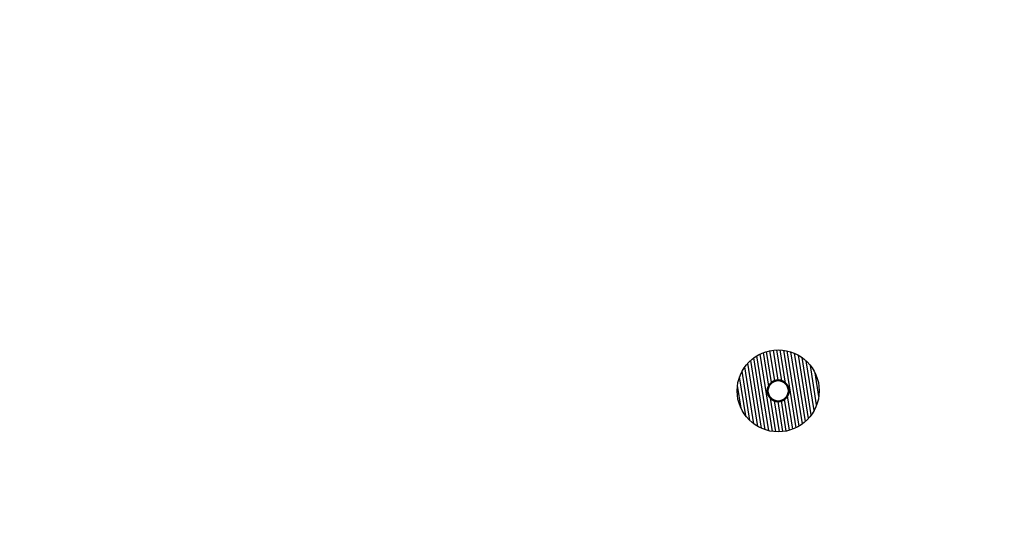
# Model space of a CAD drawing. Header units: millimetres. Extents: x -662 to 662, y -662 to 662.
# Tile 21 of 23: x 34 to 322, y 311 to 461. Entities that reach past the tile are written whole.
import ezdxf

# ---------------------------------------------------------------- set-up
doc = ezdxf.new("R2010")
doc.units = ezdxf.units.MM
for name, color, linetype, true_color in [('SkLO BORDER OF DRILLING AREA', 7, 'Continuous', 0x007f00), ('SkLO CANOPY OUTLINE', 7, 'Continuous', 0x7d26cd), ('SkLO MOUNTING HOLES', 7, 'Continuous', 0x7d26cd), ('SkLO NO DRILLING AREA', 7, 'Continuous', 0xc80000)]:
    doc.layers.add(name, color=color, linetype=linetype, true_color=true_color)

msp = doc.modelspace()

# ---------------------------------------------------------------- hatches: boundary and pattern name
at = {"layer": 'SkLO NO DRILLING AREA', "extrusion": (1.66533e-16, 0, -1)}
h = msp.add_hatch(dxfattribs=at)
h.set_pattern_fill('Hatch1', color=256, scale=8, angle=261, style=0, pattern_type=2)
h.set_pattern_definition([(261, (-5748.6472, -6825.8725), (0.98768834, -0.15643447), [])])
h.paths.add_polyline_path([(-256.94, 363.86), (-257.07, 363.84), (-257.21, 363.83), (-257.34, 363.81), (-257.47, 363.79), (-257.61, 363.77), (-257.74, 363.75), (-257.87, 363.72), (-258.01, 363.7), (-258.14, 363.67), (-258.28, 363.64), (-258.41, 363.61), (-258.55, 363.58), (-258.68, 363.54), (-258.82, 363.51), (-258.96, 363.47), (-259.09, 363.43), (-259.23, 363.39), (-259.36, 363.35), (-259.5, 363.3), (-259.63, 363.25), (-259.77, 363.21), (-259.91, 363.16), (-260.04, 363.1), (-260.18, 363.05), (-260.31, 363), (-260.45, 362.94), (-260.58, 362.88), (-260.71, 362.82), (-260.85, 362.76), (-260.98, 362.69), (-261.11, 362.63), (-261.25, 362.56), (-261.38, 362.49), (-261.51, 362.42), (-261.64, 362.34), (-261.77, 362.27), (-261.9, 362.19), (-262.03, 362.11), (-262.16, 362.03), (-262.28, 361.95), (-262.41, 361.86), (-262.53, 361.78), (-262.66, 361.69), (-262.78, 361.6), (-262.9, 361.51), (-263.03, 361.42), (-263.15, 361.32), (-263.27, 361.22), (-263.39, 361.13), (-263.5, 361.03), (-263.62, 360.93), (-263.73, 360.82), (-263.85, 360.72), (-263.96, 360.61), (-264.07, 360.51), (-264.18, 360.4), (-264.29, 360.29), (-264.4, 360.17), (-264.5, 360.06), (-264.61, 359.95), (-264.71, 359.83), (-264.81, 359.71), (-264.91, 359.59), (-265.01, 359.47), (-265.11, 359.35), (-265.2, 359.23), (-265.3, 359.11), (-265.39, 358.98), (-265.48, 358.86), (-265.57, 358.73), (-265.66, 358.6), (-265.74, 358.47), (-265.83, 358.34), (-265.91, 358.21), (-265.99, 358.08), (-266.07, 357.94), (-266.14, 357.81), (-266.22, 357.68), (-266.29, 357.54), (-266.36, 357.4), (-266.43, 357.27), (-266.5, 357.13), (-266.56, 356.99), (-266.63, 356.85), (-266.69, 356.71), (-266.75, 356.57), (-266.81, 356.43), (-266.86, 356.29), (-266.92, 356.15), (-266.97, 356.01), (-267.02, 355.86), (-267.07, 355.72), (-267.12, 355.58), (-267.16, 355.44), (-267.2, 355.29), (-267.24, 355.15), (-267.28, 355.01), (-267.32, 354.86), (-267.36, 354.72), (-267.39, 354.57), (-267.42, 354.43), (-267.45, 354.29), (-267.48, 354.14), (-267.51, 354), (-267.53, 353.86), (-267.55, 353.71), (-267.57, 353.57), (-267.59, 353.43), (-267.61, 353.29), (-267.62, 353.14), (-267.64, 353), (-267.65, 352.86), (-267.66, 352.72), (-267.67, 352.58), (-267.68, 352.44), (-267.68, 352.3), (-267.68, 352.16), (-267.69, 352.02), (-267.69, 351.88), (-267.69, 351.75), (-267.68, 351.61), (-267.68, 351.47), (-267.67, 351.34), (-267.66, 351.2), (-267.66, 351.07), (-267.65, 350.93), (-267.63, 350.8), (-267.62, 350.67), (-267.61, 350.54), (-267.59, 350.4), (-267.57, 350.27), (-267.55, 350.14), (-267.53, 350), (-267.51, 349.87), (-267.49, 349.74), (-267.46, 349.6), (-267.43, 349.47), (-267.4, 349.33), (-267.37, 349.2), (-267.34, 349.06), (-267.31, 348.92), (-267.27, 348.79), (-267.23, 348.65), (-267.19, 348.52), (-267.15, 348.38), (-267.11, 348.25), (-267.06, 348.11), (-267.02, 347.97), (-266.97, 347.84), (-266.92, 347.7), (-266.87, 347.57), (-266.82, 347.43), (-266.76, 347.3), (-266.7, 347.16), (-266.64, 347.03), (-266.58, 346.89), (-266.52, 346.76), (-266.46, 346.63), (-266.39, 346.5), (-266.32, 346.36), (-266.25, 346.23), (-266.18, 346.1), (-266.11, 345.97), (-266.03, 345.84), (-265.95, 345.71), (-265.87, 345.58), (-265.79, 345.45), (-265.71, 345.33), (-265.63, 345.2), (-265.54, 345.08), (-265.45, 344.95), (-265.36, 344.83), (-265.27, 344.7), (-265.18, 344.58), (-265.09, 344.46), (-264.99, 344.34), (-264.89, 344.22), (-264.79, 344.11), (-264.69, 343.99), (-264.59, 343.87), (-264.48, 343.76), (-264.38, 343.65), (-264.27, 343.54), (-264.16, 343.43), (-264.05, 343.32), (-263.94, 343.21), (-263.83, 343.1), (-263.71, 343), (-263.59, 342.9), (-263.48, 342.8), (-263.36, 342.7), (-263.24, 342.6), (-263.12, 342.5), (-262.99, 342.4), (-262.87, 342.31), (-262.75, 342.22), (-262.62, 342.13), (-262.49, 342.04), (-262.36, 341.95), (-262.23, 341.87), (-262.1, 341.78), (-261.97, 341.7), (-261.84, 341.62), (-261.71, 341.54), (-261.57, 341.47), (-261.44, 341.39), (-261.3, 341.32), (-261.17, 341.25), (-261.03, 341.18), (-260.89, 341.11), (-260.75, 341.04), (-260.62, 340.98), (-260.48, 340.92), (-260.34, 340.86), (-260.19, 340.8), (-260.05, 340.75), (-259.91, 340.69), (-259.77, 340.64), (-259.63, 340.59), (-259.49, 340.54), (-259.34, 340.49), (-259.2, 340.45), (-259.06, 340.41), (-258.91, 340.36), (-258.77, 340.33), (-258.63, 340.29), (-258.48, 340.25), (-258.34, 340.22), (-258.2, 340.19), (-258.05, 340.16), (-257.91, 340.13), (-257.76, 340.1), (-257.62, 340.08), (-257.48, 340.06), (-257.34, 340.04), (-257.19, 340.02), (-257.05, 340), (-256.91, 339.98), (-256.77, 339.97), (-256.62, 339.96), (-256.48, 339.95), (-256.34, 339.94), (-256.2, 339.93), (-256.06, 339.93), (-255.92, 339.92), (-255.79, 339.92), (-255.65, 339.92), (-255.51, 339.92), (-255.37, 339.93), (-255.24, 339.93), (-255.1, 339.94), (-254.97, 339.94), (-254.83, 339.95), (-254.7, 339.96), (-254.56, 339.97), (-254.43, 339.99), (-254.3, 340), (-254.17, 340.02), (-254.03, 340.04), (-253.9, 340.06), (-253.77, 340.08), (-253.63, 340.1), (-253.5, 340.12), (-253.36, 340.15), (-253.23, 340.18), (-253.1, 340.21), (-252.96, 340.24), (-252.82, 340.27), (-252.69, 340.3), (-252.55, 340.34), (-252.42, 340.38), (-252.28, 340.42), (-252.15, 340.46), (-252.01, 340.5), (-251.87, 340.54), (-251.74, 340.59), (-251.6, 340.64), (-251.47, 340.69), (-251.33, 340.74), (-251.2, 340.79), (-251.06, 340.85), (-250.93, 340.91), (-250.79, 340.97), (-250.66, 341.03), (-250.53, 341.09), (-250.39, 341.15), (-250.26, 341.22), (-250.13, 341.29), (-250, 341.36), (-249.86, 341.43), (-249.73, 341.5), (-249.6, 341.58), (-249.47, 341.66), (-249.35, 341.73), (-249.22, 341.82), (-249.09, 341.9), (-248.96, 341.98), (-248.84, 342.07), (-248.71, 342.16), (-248.59, 342.24), (-248.47, 342.34), (-248.35, 342.43), (-248.23, 342.52), (-248.11, 342.62), (-247.99, 342.72), (-247.87, 342.82), (-247.75, 342.92), (-247.64, 343.02), (-247.52, 343.13), (-247.41, 343.23), (-247.3, 343.34), (-247.19, 343.45), (-247.08, 343.56), (-246.97, 343.67), (-246.87, 343.78), (-246.76, 343.9), (-246.66, 344.01), (-246.56, 344.13), (-246.46, 344.25), (-246.36, 344.37), (-246.26, 344.49), (-246.17, 344.61), (-246.07, 344.74), (-245.98, 344.86), (-245.89, 344.99), (-245.8, 345.12), (-245.72, 345.24), (-245.63, 345.37), (-245.55, 345.5), (-245.47, 345.64), (-245.39, 345.77), (-245.31, 345.9), (-245.23, 346.03), (-245.16, 346.17), (-245.08, 346.31), (-245.01, 346.44), (-244.94, 346.58), (-244.87, 346.72), (-244.81, 346.85), (-244.75, 346.99), (-244.68, 347.13), (-244.62, 347.27), (-244.57, 347.41), (-244.51, 347.56), (-244.46, 347.7), (-244.4, 347.84), (-244.35, 347.98), (-244.3, 348.12), (-244.26, 348.27), (-244.21, 348.41), (-244.17, 348.55), (-244.13, 348.7), (-244.09, 348.84), (-244.05, 348.98), (-244.02, 349.13), (-243.98, 349.27), (-243.95, 349.41), (-243.92, 349.56), (-243.89, 349.7), (-243.87, 349.84), (-243.84, 349.99), (-243.82, 350.13), (-243.8, 350.27), (-243.78, 350.42), (-243.76, 350.56), (-243.75, 350.7), (-243.74, 350.84), (-243.72, 350.98), (-243.71, 351.13), (-243.7, 351.27), (-243.7, 351.41), (-243.69, 351.55), (-243.69, 351.68), (-243.69, 351.82), (-243.69, 351.96), (-243.69, 352.1), (-243.69, 352.24), (-243.7, 352.37), (-243.7, 352.51), (-243.71, 352.64), (-243.72, 352.78), (-243.73, 352.91), (-243.74, 353.04), (-243.75, 353.18), (-243.77, 353.31), (-243.78, 353.44), (-243.8, 353.57), (-243.82, 353.71), (-243.84, 353.84), (-243.86, 353.98), (-243.89, 354.11), (-243.91, 354.24), (-243.94, 354.38), (-243.97, 354.51), (-244, 354.65), (-244.03, 354.78), (-244.07, 354.92), (-244.1, 355.06), (-244.14, 355.19), (-244.18, 355.33), (-244.22, 355.46), (-244.26, 355.6), (-244.31, 355.73), (-244.35, 355.87), (-244.4, 356.01), (-244.45, 356.14), (-244.5, 356.28), (-244.56, 356.41), (-244.61, 356.55), (-244.67, 356.68), (-244.73, 356.82), (-244.79, 356.95), (-244.85, 357.08), (-244.92, 357.22), (-244.98, 357.35), (-245.05, 357.48), (-245.12, 357.61), (-245.19, 357.74), (-245.27, 357.88), (-245.34, 358.01), (-245.42, 358.13), (-245.5, 358.26), (-245.58, 358.39), (-245.66, 358.52), (-245.75, 358.64), (-245.83, 358.77), (-245.92, 358.89), (-246.01, 359.02), (-246.1, 359.14), (-246.19, 359.26), (-246.29, 359.38), (-246.38, 359.5), (-246.48, 359.62), (-246.58, 359.74), (-246.68, 359.86), (-246.79, 359.97), (-246.89, 360.08), (-247, 360.2), (-247.1, 360.31), (-247.21, 360.42), (-247.32, 360.53), (-247.43, 360.63), (-247.55, 360.74), (-247.66, 360.84), (-247.78, 360.95), (-247.9, 361.05), (-248.01, 361.15), (-248.13, 361.25), (-248.26, 361.35), (-248.38, 361.44), (-248.5, 361.53), (-248.63, 361.63), (-248.75, 361.72), (-248.88, 361.81), (-249.01, 361.89), (-249.14, 361.98), (-249.27, 362.06), (-249.4, 362.14), (-249.53, 362.22), (-249.67, 362.3), (-249.8, 362.38), (-249.93, 362.45), (-250.07, 362.53), (-250.21, 362.6), (-250.34, 362.67), (-250.48, 362.73), (-250.62, 362.8), (-250.76, 362.86), (-250.9, 362.93), (-251.04, 362.99), (-251.18, 363.04), (-251.32, 363.1), (-251.46, 363.15), (-251.6, 363.21), (-251.74, 363.26), (-251.89, 363.31), (-252.03, 363.35), (-252.17, 363.4), (-252.32, 363.44), (-252.46, 363.48), (-252.6, 363.52), (-252.75, 363.56), (-252.89, 363.59), (-253.03, 363.63), (-253.18, 363.66), (-253.32, 363.69), (-253.47, 363.72), (-253.61, 363.74), (-253.75, 363.77), (-253.9, 363.79), (-254.04, 363.81), (-254.18, 363.83), (-254.32, 363.84), (-254.47, 363.86), (-254.61, 363.87), (-254.75, 363.89), (-254.89, 363.9), (-255.03, 363.9), (-255.17, 363.91), (-255.31, 363.92), (-255.45, 363.92), (-255.59, 363.92), (-255.73, 363.92), (-255.86, 363.92), (-256, 363.92), (-256.14, 363.91), (-256.27, 363.91), (-256.41, 363.9), (-256.54, 363.89), (-256.68, 363.88), (-256.81, 363.87)], flags=0)
h.paths.add_polyline_path([(-256.01, 355.01), (-255.98, 355.01), (-255.94, 355.01), (-255.91, 355.01), (-255.87, 355.02), (-255.84, 355.02), (-255.8, 355.02), (-255.77, 355.02), (-255.73, 355.02), (-255.7, 355.02), (-255.66, 355.02), (-255.63, 355.02), (-255.59, 355.02), (-255.55, 355.02), (-255.52, 355.02), (-255.48, 355.02), (-255.44, 355.01), (-255.41, 355.01), (-255.37, 355.01), (-255.33, 355), (-255.3, 355), (-255.26, 354.99), (-255.22, 354.99), (-255.19, 354.98), (-255.15, 354.98), (-255.11, 354.97), (-255.08, 354.96), (-255.04, 354.95), (-255, 354.95), (-254.96, 354.94), (-254.93, 354.93), (-254.89, 354.92), (-254.85, 354.91), (-254.82, 354.9), (-254.78, 354.89), (-254.74, 354.87), (-254.71, 354.86), (-254.67, 354.85), (-254.63, 354.84), (-254.59, 354.82), (-254.56, 354.81), (-254.52, 354.8), (-254.49, 354.78), (-254.45, 354.76), (-254.41, 354.75), (-254.38, 354.73), (-254.34, 354.72), (-254.31, 354.7), (-254.27, 354.68), (-254.24, 354.66), (-254.2, 354.64), (-254.17, 354.62), (-254.13, 354.6), (-254.1, 354.58), (-254.06, 354.56), (-254.03, 354.54), (-253.99, 354.52), (-253.96, 354.5), (-253.93, 354.48), (-253.9, 354.45), (-253.86, 354.43), (-253.83, 354.41), (-253.8, 354.38), (-253.77, 354.36), (-253.74, 354.33), (-253.7, 354.31), (-253.67, 354.28), (-253.64, 354.25), (-253.61, 354.23), (-253.58, 354.2), (-253.55, 354.17), (-253.53, 354.15), (-253.5, 354.12), (-253.47, 354.09), (-253.44, 354.06), (-253.41, 354.03), (-253.39, 354), (-253.36, 353.97), (-253.33, 353.94), (-253.31, 353.91), (-253.28, 353.88), (-253.26, 353.85), (-253.23, 353.82), (-253.21, 353.79), (-253.19, 353.76), (-253.16, 353.72), (-253.14, 353.69), (-253.12, 353.66), (-253.1, 353.63), (-253.08, 353.59), (-253.05, 353.56), (-253.03, 353.53), (-253.01, 353.49), (-252.99, 353.46), (-252.98, 353.43), (-252.96, 353.39), (-252.94, 353.36), (-252.92, 353.32), (-252.9, 353.29), (-252.89, 353.26), (-252.87, 353.22), (-252.86, 353.19), (-252.84, 353.15), (-252.83, 353.12), (-252.81, 353.08), (-252.8, 353.05), (-252.78, 353.01), (-252.77, 352.98), (-252.76, 352.94), (-252.75, 352.91), (-252.74, 352.87), (-252.72, 352.84), (-252.71, 352.8), (-252.7, 352.77), (-252.69, 352.73), (-252.68, 352.7), (-252.68, 352.66), (-252.67, 352.63), (-252.66, 352.59), (-252.65, 352.56), (-252.65, 352.52), (-252.64, 352.49), (-252.63, 352.45), (-252.63, 352.42), (-252.62, 352.38), (-252.62, 352.35), (-252.61, 352.31), (-252.61, 352.28), (-252.6, 352.25), (-252.6, 352.21), (-252.6, 352.18), (-252.59, 352.14), (-252.59, 352.11), (-252.59, 352.07), (-252.59, 352.04), (-252.59, 352), (-252.59, 351.97), (-252.59, 351.93), (-252.59, 351.9), (-252.59, 351.86), (-252.59, 351.83), (-252.59, 351.79), (-252.59, 351.75), (-252.59, 351.72), (-252.6, 351.68), (-252.6, 351.64), (-252.6, 351.61), (-252.61, 351.57), (-252.61, 351.53), (-252.62, 351.5), (-252.62, 351.46), (-252.63, 351.42), (-252.63, 351.39), (-252.64, 351.35), (-252.65, 351.31), (-252.66, 351.27), (-252.66, 351.24), (-252.67, 351.2), (-252.68, 351.16), (-252.69, 351.13), (-252.7, 351.09), (-252.71, 351.05), (-252.72, 351.01), (-252.73, 350.98), (-252.75, 350.94), (-252.76, 350.9), (-252.77, 350.87), (-252.79, 350.83), (-252.8, 350.79), (-252.81, 350.76), (-252.83, 350.72), (-252.84, 350.69), (-252.86, 350.65), (-252.88, 350.61), (-252.89, 350.58), (-252.91, 350.54), (-252.93, 350.51), (-252.95, 350.47), (-252.97, 350.44), (-252.99, 350.4), (-253.01, 350.37), (-253.03, 350.33), (-253.05, 350.3), (-253.07, 350.26), (-253.09, 350.23), (-253.11, 350.2), (-253.13, 350.16), (-253.16, 350.13), (-253.18, 350.1), (-253.2, 350.07), (-253.23, 350.03), (-253.25, 350), (-253.28, 349.97), (-253.3, 349.94), (-253.33, 349.91), (-253.35, 349.88), (-253.38, 349.85), (-253.41, 349.82), (-253.44, 349.79), (-253.46, 349.76), (-253.49, 349.73), (-253.52, 349.7), (-253.55, 349.68), (-253.58, 349.65), (-253.61, 349.62), (-253.64, 349.6), (-253.67, 349.57), (-253.7, 349.54), (-253.73, 349.52), (-253.76, 349.49), (-253.79, 349.47), (-253.82, 349.45), (-253.85, 349.42), (-253.89, 349.4), (-253.92, 349.38), (-253.95, 349.35), (-253.98, 349.33), (-254.02, 349.31), (-254.05, 349.29), (-254.08, 349.27), (-254.12, 349.25), (-254.15, 349.23), (-254.18, 349.21), (-254.22, 349.19), (-254.25, 349.18), (-254.28, 349.16), (-254.32, 349.14), (-254.35, 349.12), (-254.39, 349.11), (-254.42, 349.09), (-254.46, 349.08), (-254.49, 349.06), (-254.53, 349.05), (-254.56, 349.03), (-254.6, 349.02), (-254.63, 349.01), (-254.67, 348.99), (-254.7, 348.98), (-254.74, 348.97), (-254.77, 348.96), (-254.81, 348.95), (-254.84, 348.94), (-254.88, 348.93), (-254.91, 348.92), (-254.95, 348.91), (-254.98, 348.9), (-255.02, 348.9), (-255.05, 348.89), (-255.09, 348.88), (-255.12, 348.87), (-255.16, 348.87), (-255.19, 348.86), (-255.23, 348.86), (-255.26, 348.85), (-255.29, 348.85), (-255.33, 348.84), (-255.36, 348.84), (-255.4, 348.84), (-255.43, 348.83), (-255.47, 348.83), (-255.5, 348.83), (-255.54, 348.83), (-255.57, 348.82), (-255.61, 348.82), (-255.64, 348.82), (-255.68, 348.82), (-255.71, 348.82), (-255.75, 348.82), (-255.78, 348.82), (-255.82, 348.83), (-255.86, 348.83), (-255.89, 348.83), (-255.93, 348.83), (-255.97, 348.83), (-256, 348.84), (-256.04, 348.84), (-256.08, 348.85), (-256.11, 348.85), (-256.15, 348.86), (-256.19, 348.86), (-256.22, 348.87), (-256.26, 348.88), (-256.3, 348.88), (-256.33, 348.89), (-256.37, 348.9), (-256.41, 348.91), (-256.45, 348.92), (-256.48, 348.93), (-256.52, 348.94), (-256.56, 348.95), (-256.59, 348.96), (-256.63, 348.97), (-256.67, 348.98), (-256.7, 348.99), (-256.74, 349.01), (-256.78, 349.02), (-256.81, 349.03), (-256.85, 349.05), (-256.89, 349.06), (-256.92, 349.08), (-256.96, 349.1), (-257, 349.11), (-257.03, 349.13), (-257.07, 349.15), (-257.1, 349.16), (-257.14, 349.18), (-257.17, 349.2), (-257.21, 349.22), (-257.24, 349.24), (-257.28, 349.26), (-257.31, 349.28), (-257.34, 349.3), (-257.38, 349.32), (-257.41, 349.35), (-257.44, 349.37), (-257.48, 349.39), (-257.51, 349.42), (-257.54, 349.44), (-257.57, 349.46), (-257.61, 349.49), (-257.64, 349.51), (-257.67, 349.54), (-257.7, 349.56), (-257.73, 349.59), (-257.76, 349.62), (-257.79, 349.64), (-257.82, 349.67), (-257.85, 349.7), (-257.88, 349.73), (-257.9, 349.76), (-257.93, 349.78), (-257.96, 349.81), (-257.99, 349.84), (-258.01, 349.87), (-258.04, 349.9), (-258.06, 349.93), (-258.09, 349.96), (-258.11, 350), (-258.14, 350.03), (-258.16, 350.06), (-258.19, 350.09), (-258.21, 350.12), (-258.23, 350.15), (-258.25, 350.19), (-258.28, 350.22), (-258.3, 350.25), (-258.32, 350.28), (-258.34, 350.32), (-258.36, 350.35), (-258.38, 350.38), (-258.4, 350.42), (-258.42, 350.45), (-258.43, 350.49), (-258.45, 350.52), (-258.47, 350.55), (-258.49, 350.59), (-258.5, 350.62), (-258.52, 350.66), (-258.53, 350.69), (-258.55, 350.73), (-258.56, 350.76), (-258.58, 350.8), (-258.59, 350.83), (-258.6, 350.87), (-258.61, 350.9), (-258.63, 350.94), (-258.64, 350.97), (-258.65, 351.01), (-258.66, 351.04), (-258.67, 351.08), (-258.68, 351.11), (-258.69, 351.15), (-258.7, 351.18), (-258.71, 351.22), (-258.71, 351.25), (-258.72, 351.29), (-258.73, 351.32), (-258.73, 351.36), (-258.74, 351.39), (-258.75, 351.43), (-258.75, 351.46), (-258.76, 351.5), (-258.76, 351.53), (-258.77, 351.56), (-258.77, 351.6), (-258.77, 351.63), (-258.78, 351.67), (-258.78, 351.7), (-258.78, 351.74), (-258.78, 351.77), (-258.78, 351.81), (-258.79, 351.84), (-258.79, 351.88), (-258.79, 351.91), (-258.79, 351.95), (-258.79, 351.98), (-258.79, 352.02), (-258.78, 352.06), (-258.78, 352.09), (-258.78, 352.13), (-258.78, 352.16), (-258.77, 352.2), (-258.77, 352.24), (-258.77, 352.27), (-258.76, 352.31), (-258.76, 352.35), (-258.75, 352.39), (-258.75, 352.42), (-258.74, 352.46), (-258.73, 352.5), (-258.73, 352.53), (-258.72, 352.57), (-258.71, 352.61), (-258.7, 352.64), (-258.69, 352.68), (-258.68, 352.72), (-258.67, 352.76), (-258.66, 352.79), (-258.65, 352.83), (-258.64, 352.87), (-258.63, 352.9), (-258.61, 352.94), (-258.6, 352.98), (-258.59, 353.01), (-258.57, 353.05), (-258.56, 353.09), (-258.54, 353.12), (-258.53, 353.16), (-258.51, 353.2), (-258.5, 353.23), (-258.48, 353.27), (-258.46, 353.3), (-258.44, 353.34), (-258.43, 353.37), (-258.41, 353.41), (-258.39, 353.44), (-258.37, 353.48), (-258.35, 353.51), (-258.33, 353.55), (-258.31, 353.58), (-258.28, 353.61), (-258.26, 353.65), (-258.24, 353.68), (-258.22, 353.71), (-258.19, 353.75), (-258.17, 353.78), (-258.15, 353.81), (-258.12, 353.84), (-258.1, 353.87), (-258.07, 353.9), (-258.04, 353.93), (-258.02, 353.97), (-257.99, 354), (-257.96, 354.02), (-257.94, 354.05), (-257.91, 354.08), (-257.88, 354.11), (-257.85, 354.14), (-257.82, 354.17), (-257.8, 354.19), (-257.77, 354.22), (-257.74, 354.25), (-257.71, 354.27), (-257.68, 354.3), (-257.64, 354.33), (-257.61, 354.35), (-257.58, 354.37), (-257.55, 354.4), (-257.52, 354.42), (-257.49, 354.45), (-257.46, 354.47), (-257.42, 354.49), (-257.39, 354.51), (-257.36, 354.53), (-257.32, 354.55), (-257.29, 354.57), (-257.26, 354.59), (-257.22, 354.61), (-257.19, 354.63), (-257.16, 354.65), (-257.12, 354.67), (-257.09, 354.69), (-257.05, 354.7), (-257.02, 354.72), (-256.99, 354.74), (-256.95, 354.75), (-256.92, 354.77), (-256.88, 354.78), (-256.85, 354.8), (-256.81, 354.81), (-256.78, 354.82), (-256.74, 354.84), (-256.71, 354.85), (-256.67, 354.86), (-256.64, 354.87), (-256.6, 354.88), (-256.57, 354.89), (-256.53, 354.91), (-256.5, 354.91), (-256.46, 354.92), (-256.43, 354.93), (-256.39, 354.94), (-256.36, 354.95), (-256.32, 354.96), (-256.29, 354.96), (-256.25, 354.97), (-256.22, 354.98), (-256.18, 354.98), (-256.15, 354.99), (-256.11, 354.99), (-256.08, 355), (-256.04, 355)], flags=0)

# ---------------------------------------------------------------- linework, layer by layer
at = {"layer": 'SkLO BORDER OF DRILLING AREA'}
for centre, radius in [((0, 0), 593), ((255.69, 351.92), 12)]:
    msp.add_circle(centre, radius, dxfattribs=at)
at = {"layer": 'SkLO CANOPY OUTLINE'}
msp.add_circle((0, 0), 610, dxfattribs=at)
at = {"layer": 'SkLO MOUNTING HOLES', "lineweight": 50}
msp.add_circle((255.69, 351.92), 3.1, dxfattribs=at)

doc.saveas('drawing.dxf')
